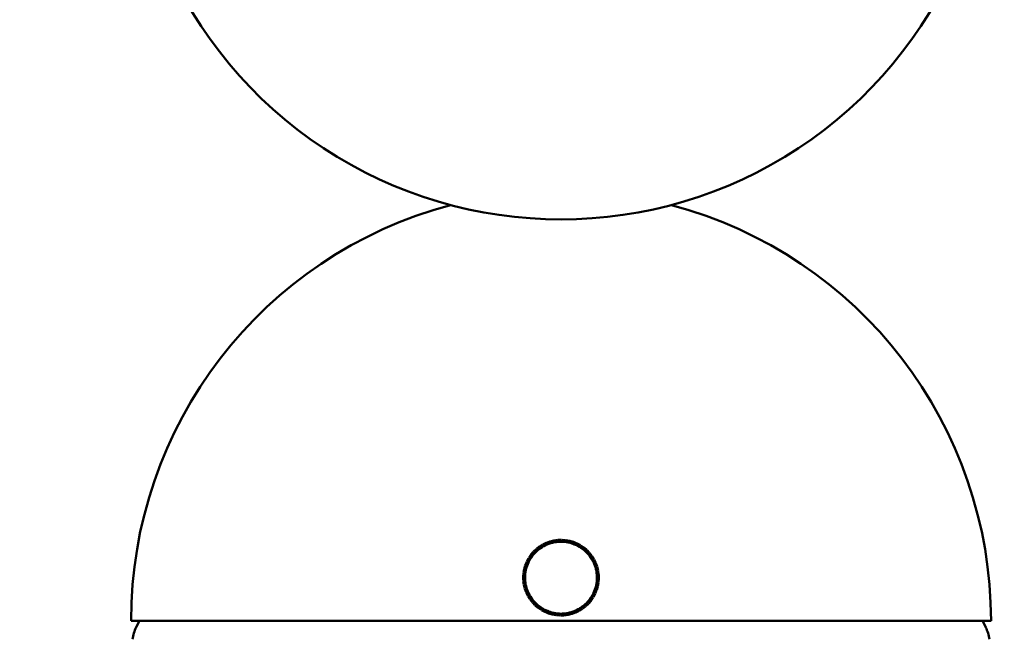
# Model space of a CAD drawing. Header units: millimetres. Extents: x 381 to 3103, y 17 to 2472.
# Tile 22 of 36: x 2221 to 2358, y 349 to 435. Entities that reach past the tile are written whole.
import ezdxf

# ---------------------------------------------------------------- set-up
doc = ezdxf.new("R2010")
doc.units = ezdxf.units.MM
doc.header["$LTSCALE"] = 12
doc.layers.add('Widoczne (ISO)', color=7, linetype='Continuous', lineweight=50)
doc.layers.add('Wymiar (ISO)', color=7, linetype='Continuous', lineweight=18)
doc.styles.add('Tekst notatki (ISO)', font='tahoma.ttf')
doc.dimstyles.new('Domyślne (ISO)', dxfattribs={"dimscale": 12, "dimtxt": 3, "dimasz": 3, "dimexe": 3.175, "dimexo": 0, "dimgap": 0.762, "dimtad": 1, "dimdec": 1, "dimlfac": 0.03937, "dimrnd": 1e-08, "dimzin": 0, "dimdsep": 46, "dimtxsty": 'Tekst notatki (ISO)', "dimblk": 'Filled-1', "dimcen": 0.09, "dimdle": 10, "dimse1": 1, "dimse2": 1, "dimclrd": 256, "dimclre": 256, "dimclrt": 256, "dimadec": 0, "dimazin": 0, "dimtfac": 0.666667, "dimtmove": 0, "dimatfit": 3, "dimfxl": 1, "dimtolj": 1, "dimlwd": 15, "dimlwe": 15, "dimarcsym": 0})

# ---------------------------------------------------------------- blocks, each defined once
blk = doc.blocks.new('Filled-1')
at = {"color": 0}
for p, q in [((0, 0), (-1, 0.25)), ((-1, 0.25), (-1, -0.25)), ((-1, 0), (0, 0)), ((-1, -0.25), (0, 0))]:
    blk.add_line(p, q, dxfattribs=at)
at = {"color": 0, "flags": 128}
blk.add_lwpolyline([(-1, -0.25), (0, 0), (-1, 0.25), (-1, -0.25)], dxfattribs=at)
at = {"color": 0}
blk.add_solid([(-1, -0.25), (0, 0), (-1, 0.25), (-1, -0.25)], dxfattribs=at)
blk = doc.blocks.new('*D4')
at = {"layer": 'Defpoints', "color": 0, "transparency": 16777216}
for p in [(1807.06, 770.47), (2785.64, 770.47), (1807.06, 76.9)]:
    blk.add_point(p, dxfattribs=at)
at = {"layer": 'Wymiar (ISO)', "lineweight": 15, "transparency": 16777216}
blk.add_line((2749.64, 76.9), (1843.06, 76.9), dxfattribs=at)
at = {"layer": 'Wymiar (ISO)', "lineweight": 15, "transparency": 16777216, "xscale": 36, "yscale": 36, "zscale": 36, "rotation": 180}
blk.add_blockref('Filled-1', (1807.06, 76.9), dxfattribs=at)
at = {"layer": 'Wymiar (ISO)', "lineweight": 15, "transparency": 16777216, "xscale": 36, "yscale": 36, "zscale": 36}
blk.add_blockref('Filled-1', (2785.64, 76.9), dxfattribs=at)
at = {"layer": 'Wymiar (ISO)', "lineweight": 18, "transparency": 16777216, "insert": (2208.84, 184.29), "char_height": 36, "attachment_point": 1, "style": 'Tekst notatki (ISO)'}
blk.add_mtext('\\A1;38.5\\P979 mm', dxfattribs=at)
blk = doc.blocks.new('*D5')
at = {"layer": 'Defpoints', "color": 0, "transparency": 16777216}
for p in [(2351.35, 1295.26), (3041.75, 1295.26), (2296.35, 281.13)]:
    blk.add_point(p, dxfattribs=at)
at = {"layer": 'Wymiar (ISO)', "lineweight": 15, "transparency": 16777216}
blk.add_line((3041.75, 317.13), (3041.75, 1259.26), dxfattribs=at)
at = {"layer": 'Wymiar (ISO)', "lineweight": 15, "transparency": 16777216, "xscale": 36, "yscale": 36, "zscale": 36}
for p, rotation in [((3041.75, 1295.26), 90), ((3041.75, 281.13), 270)]:
    blk.add_blockref('Filled-1', p, dxfattribs=dict(at, rotation=rotation))
at = {"layer": 'Wymiar (ISO)', "lineweight": 18, "transparency": 16777216, "insert": (2934.38, 689.09), "char_height": 36, "attachment_point": 1, "rotation": 90, "style": 'Tekst notatki (ISO)'}
blk.add_mtext('\\A1;39.9\\P1014 mm', dxfattribs=at)
blk = doc.blocks.new('*D6')
at = {"layer": 'Defpoints', "color": 0, "transparency": 16777216}
for p in [(2351.35, 1445.26), (3041.75, 1445.26), (2296.35, 281.13)]:
    blk.add_point(p, dxfattribs=at)
at = {"layer": 'Wymiar (ISO)', "lineweight": 15, "transparency": 16777216}
for p, q in [((3041.75, 1445.26), (3041.75, 1697.75)), ((3041.75, 317.13), (3041.75, 1409.26))]:
    blk.add_line(p, q, dxfattribs=at)
at = {"layer": 'Wymiar (ISO)', "lineweight": 15, "transparency": 16777216, "xscale": 36, "yscale": 36, "zscale": 36}
for p, rotation in [((3041.75, 1445.26), 90), ((3041.75, 281.13), 270)]:
    blk.add_blockref('Filled-1', p, dxfattribs=dict(at, rotation=rotation))
at = {"layer": 'Wymiar (ISO)', "lineweight": 18, "transparency": 16777216, "insert": (2934.36, 1490.4), "char_height": 36, "attachment_point": 1, "rotation": 90, "style": 'Tekst notatki (ISO)'}
blk.add_mtext('\\A1;45.8\\P1164 mm', dxfattribs=at)
blk = doc.blocks.new('*D7')
at = {"layer": 'Defpoints', "color": 0, "transparency": 16777216}
for p in [(2351.35, 1745.26), (3041.75, 1745.26), (2296.35, 281.13)]:
    blk.add_point(p, dxfattribs=at)
at = {"layer": 'Wymiar (ISO)', "lineweight": 15, "transparency": 16777216}
for p, q in [((3041.75, 1745.26), (3041.75, 1997.75)), ((3041.75, 317.13), (3041.75, 1709.26))]:
    blk.add_line(p, q, dxfattribs=at)
at = {"layer": 'Wymiar (ISO)', "lineweight": 15, "transparency": 16777216, "xscale": 36, "yscale": 36, "zscale": 36}
for p, rotation in [((3041.75, 1745.26), 90), ((3041.75, 281.13), 270)]:
    blk.add_blockref('Filled-1', p, dxfattribs=dict(at, rotation=rotation))
at = {"layer": 'Wymiar (ISO)', "lineweight": 18, "transparency": 16777216, "insert": (2934.5, 1790.4), "char_height": 36, "attachment_point": 1, "rotation": 90, "style": 'Tekst notatki (ISO)'}
blk.add_mtext('\\A1;57.6\\P1464 mm', dxfattribs=at)
blk = doc.blocks.new('*D8')
at = {"layer": 'Defpoints', "color": 0, "transparency": 16777216}
for p in [(2351.35, 2195.26), (3041.75, 2195.26), (2296.35, 281.13)]:
    blk.add_point(p, dxfattribs=at)
at = {"layer": 'Wymiar (ISO)', "lineweight": 15, "transparency": 16777216}
blk.add_line((3041.75, 317.13), (3041.75, 2159.26), dxfattribs=at)
at = {"layer": 'Wymiar (ISO)', "lineweight": 15, "transparency": 16777216, "xscale": 36, "yscale": 36, "zscale": 36}
for p, rotation in [((3041.75, 2195.26), 90), ((3041.75, 281.13), 270)]:
    blk.add_blockref('Filled-1', p, dxfattribs=dict(at, rotation=rotation))
at = {"layer": 'Wymiar (ISO)', "lineweight": 18, "transparency": 16777216, "insert": (2935.18, 2093.73), "char_height": 36, "attachment_point": 1, "rotation": 90, "style": 'Tekst notatki (ISO)'}
blk.add_mtext('\\A1;75.4\\P1914 mm', dxfattribs=at)

msp = doc.modelspace()

# ---------------------------------------------------------------- linework, layer by layer
at = {"layer": 'Widoczne (ISO)'}
for p, q in [((2292.94, 361.13), (2293.33, 361.44)), ((2293.29, 361.09), (2293.48, 361.24)), ((2293.48, 361.24), (2293.33, 361.44)), ((2293.37, 361.47), (2293.8, 361.73)), ((2293.5, 361.25), (2293.37, 361.47)), ((2293.5, 361.25), (2293.72, 361.38)), ((2293.72, 361.38), (2293.93, 361.52)), ((2293.93, 361.52), (2293.8, 361.73)), ((2293.84, 361.75), (2294.29, 361.97)), ((2293.95, 361.53), (2293.84, 361.75)), ((2293.95, 361.53), (2294.18, 361.64)), ((2294.18, 361.64), (2294.4, 361.75)), ((2294.4, 361.75), (2294.29, 361.97)), ((2294.34, 361.99), (2294.81, 362.16)), ((2294.42, 361.75), (2294.34, 361.99)), ((2294.42, 361.75), (2294.66, 361.84)), ((2294.66, 361.84), (2294.89, 361.92)), ((2294.89, 361.92), (2294.81, 362.16)), ((2294.86, 362.17), (2295.34, 362.29)), ((2294.92, 361.93), (2294.86, 362.17)), ((2294.92, 361.93), (2295.16, 361.99)), ((2295.16, 361.99), (2295.4, 362.05)), ((2295.4, 362.05), (2295.34, 362.29)), ((2295.39, 362.3), (2295.89, 362.37)), ((2295.43, 362.05), (2295.39, 362.3)), ((2295.43, 362.05), (2295.67, 362.09)), ((2295.67, 362.09), (2295.92, 362.12)), ((2295.92, 362.12), (2295.89, 362.37)), ((2295.94, 362.37), (2296.44, 362.39)), ((2295.94, 362.12), (2295.94, 362.37)), ((2295.94, 362.12), (2296.19, 362.13)), ((2296.19, 362.13), (2296.44, 362.14)), ((2296.44, 362.14), (2296.44, 362.39)), ((2296.47, 362.14), (2296.49, 362.39)), ((2296.47, 362.14), (2296.72, 362.12)), ((2296.49, 362.39), (2296.99, 362.35)), ((2296.72, 362.12), (2296.97, 362.1)), ((2296.97, 362.1), (2296.99, 362.35)), ((2296.99, 362.1), (2297.04, 362.34)), ((2296.99, 362.1), (2297.24, 362.05)), ((2297.04, 362.34), (2297.53, 362.26)), ((2297.24, 362.05), (2297.48, 362.01)), ((2297.48, 362.01), (2297.53, 362.26)), ((2297.51, 362), (2297.58, 362.24)), ((2297.51, 362), (2297.75, 361.93)), ((2297.58, 362.24), (2298.06, 362.1)), ((2297.75, 361.93), (2297.99, 361.86)), ((2297.99, 361.86), (2298.06, 362.1)), ((2298.01, 361.86), (2298.1, 362.09)), ((2298.01, 361.86), (2298.24, 361.76)), ((2298.1, 362.09), (2298.57, 361.9)), ((2298.24, 361.76), (2298.47, 361.67)), ((2298.47, 361.67), (2298.57, 361.9)), ((2298.49, 361.66), (2298.61, 361.88)), ((2298.49, 361.66), (2298.71, 361.54)), ((2298.61, 361.88), (2299.05, 361.64)), ((2298.71, 361.54), (2298.93, 361.42)), ((2298.93, 361.42), (2299.05, 361.64)), ((2298.95, 361.41), (2299.1, 361.62)), ((2298.95, 361.41), (2299.16, 361.27)), ((2299.1, 361.62), (2299.51, 361.33)), ((2299.16, 361.27), (2299.37, 361.13)), ((2299.37, 361.13), (2299.51, 361.33)), ((2299.39, 361.11), (2299.55, 361.3)), ((2299.55, 361.3), (2299.93, 360.98)), ((2291.61, 359.4), (2291.84, 359.84)), ((2292.06, 359.72), (2291.84, 359.84)), ((2291.87, 359.88), (2292.15, 360.29)), ((2292.07, 359.74), (2291.87, 359.88)), ((2292.07, 359.74), (2292.21, 359.95)), ((2292.36, 360.15), (2292.15, 360.29)), ((2292.18, 360.33), (2292.5, 360.72)), ((2292.37, 360.17), (2292.18, 360.33)), ((2292.21, 359.95), (2292.36, 360.15)), ((2292.37, 360.17), (2292.53, 360.36)), ((2292.69, 360.55), (2292.5, 360.72)), ((2292.53, 360.36), (2292.69, 360.55)), ((2292.54, 360.75), (2292.9, 361.1)), ((2292.71, 360.57), (2292.54, 360.75)), ((2292.71, 360.57), (2292.89, 360.74)), ((2292.89, 360.74), (2293.07, 360.92)), ((2293.07, 360.92), (2292.9, 361.1)), ((2293.09, 360.93), (2292.94, 361.13)), ((2293.09, 360.93), (2293.29, 361.09)), ((2299.39, 361.11), (2299.58, 360.95)), ((2299.58, 360.95), (2299.77, 360.79)), ((2299.77, 360.79), (2299.93, 360.98)), ((2299.79, 360.77), (2299.97, 360.95)), ((2299.79, 360.77), (2299.96, 360.59)), ((2299.96, 360.59), (2300.13, 360.41)), ((2299.97, 360.95), (2300.31, 360.59)), ((2300.13, 360.41), (2300.31, 360.59)), ((2300.15, 360.39), (2300.35, 360.55)), ((2300.15, 360.39), (2300.3, 360.2)), ((2300.3, 360.2), (2300.45, 360)), ((2300.35, 360.55), (2300.65, 360.15)), ((2300.45, 360), (2300.65, 360.15)), ((2300.47, 359.98), (2300.68, 360.11)), ((2300.47, 359.98), (2300.6, 359.77)), ((2300.68, 360.11), (2300.94, 359.69)), ((2291.24, 358.36), (2291.38, 358.84)), ((2291.62, 358.77), (2291.38, 358.84)), ((2291.39, 358.89), (2291.58, 359.35)), ((2291.63, 358.79), (2291.39, 358.89)), ((2291.48, 358.29), (2291.55, 358.53)), ((2291.55, 358.53), (2291.62, 358.77)), ((2291.82, 359.26), (2291.58, 359.35)), ((2291.83, 359.28), (2291.61, 359.4)), ((2291.63, 358.79), (2291.72, 359.03)), ((2291.72, 359.03), (2291.82, 359.26)), ((2291.83, 359.28), (2291.94, 359.5)), ((2291.94, 359.5), (2292.06, 359.72)), ((2300.6, 359.77), (2300.73, 359.55)), ((2300.73, 359.55), (2300.94, 359.69)), ((2300.74, 359.53), (2300.97, 359.64)), ((2300.74, 359.53), (2300.85, 359.31)), ((2300.85, 359.31), (2300.96, 359.08)), ((2300.96, 359.08), (2301.19, 359.19)), ((2300.97, 359.64), (2301.19, 359.19)), ((2300.97, 359.06), (2301.2, 359.15)), ((2300.97, 359.06), (2301.05, 358.83)), ((2301.05, 358.83), (2301.14, 358.59)), ((2301.14, 358.59), (2301.37, 358.67)), ((2301.15, 358.57), (2301.39, 358.63)), ((2301.15, 358.57), (2301.21, 358.32)), ((2301.2, 359.15), (2301.37, 358.67)), ((2301.39, 358.63), (2301.51, 358.14)), ((2291.09, 357.27), (2291.13, 357.77)), ((2291.34, 357.25), (2291.09, 357.27)), ((2291.34, 357.23), (2291.09, 357.22)), ((2291.11, 356.72), (2291.09, 357.22)), ((2291.38, 357.75), (2291.13, 357.77)), ((2291.14, 357.82), (2291.23, 358.31)), ((2291.38, 357.78), (2291.14, 357.82)), ((2291.47, 358.27), (2291.23, 358.31)), ((2291.48, 358.29), (2291.24, 358.36)), ((2291.34, 357.25), (2291.36, 357.5)), ((2291.35, 356.98), (2291.34, 357.23)), ((2291.36, 357.5), (2291.38, 357.75)), ((2291.38, 357.78), (2291.43, 358.02)), ((2291.43, 358.02), (2291.47, 358.27)), ((2301.21, 358.32), (2301.26, 358.08)), ((2301.26, 358.08), (2301.51, 358.14)), ((2301.27, 358.06), (2301.52, 358.09)), ((2301.27, 358.06), (2301.3, 357.81)), ((2301.3, 357.81), (2301.34, 357.56)), ((2301.34, 357.56), (2301.58, 357.6)), ((2301.34, 357.54), (2301.59, 357.55)), ((2301.34, 357.54), (2301.35, 357.29)), ((2301.35, 357.29), (2301.35, 357.04)), ((2301.52, 358.09), (2301.58, 357.6)), ((2301.59, 357.55), (2301.6, 357.05)), ((2291.36, 356.73), (2291.11, 356.72)), ((2291.36, 356.71), (2291.11, 356.67)), ((2291.18, 356.18), (2291.11, 356.67)), ((2291.43, 356.21), (2291.18, 356.18)), ((2291.43, 356.19), (2291.19, 356.13)), ((2291.31, 355.64), (2291.19, 356.13)), ((2291.36, 356.73), (2291.35, 356.98)), ((2291.39, 356.46), (2291.36, 356.71)), ((2291.43, 356.21), (2291.39, 356.46)), ((2291.49, 355.94), (2291.43, 356.19)), ((2291.55, 355.7), (2291.49, 355.94)), ((2301.15, 355.74), (2301.08, 355.5)), ((2301.22, 355.98), (2301.15, 355.74)), ((2301.22, 355.98), (2301.46, 355.91)), ((2301.27, 356.25), (2301.23, 356)), ((2301.23, 356), (2301.47, 355.96)), ((2301.31, 356.49), (2301.27, 356.25)), ((2301.31, 356.49), (2301.56, 356.45)), ((2301.34, 356.77), (2301.32, 356.52)), ((2301.32, 356.52), (2301.57, 356.5)), ((2301.46, 355.91), (2301.32, 355.43)), ((2301.35, 357.01), (2301.34, 356.77)), ((2301.35, 357.04), (2301.6, 357.05)), ((2301.35, 357.01), (2301.6, 357)), ((2301.56, 356.45), (2301.47, 355.96)), ((2301.6, 357), (2301.57, 356.5)), ((2291.55, 355.7), (2291.31, 355.64)), ((2291.56, 355.68), (2291.32, 355.59)), ((2291.49, 355.12), (2291.32, 355.59)), ((2291.73, 355.21), (2291.49, 355.12)), ((2291.74, 355.19), (2291.51, 355.08)), ((2291.73, 354.63), (2291.51, 355.08)), ((2291.64, 355.44), (2291.56, 355.68)), ((2291.73, 355.21), (2291.64, 355.44)), ((2291.95, 354.74), (2291.73, 354.63)), ((2291.85, 354.96), (2291.74, 355.19)), ((2291.97, 354.71), (2291.75, 354.58)), ((2292.02, 354.16), (2291.75, 354.58)), ((2291.95, 354.74), (2291.85, 354.96)), ((2292.1, 354.5), (2291.97, 354.71)), ((2292.23, 354.29), (2292.1, 354.5)), ((2300.62, 354.53), (2300.48, 354.32)), ((2300.83, 354.39), (2300.55, 353.97)), ((2300.62, 354.53), (2300.83, 354.39)), ((2300.75, 354.77), (2300.64, 354.55)), ((2300.64, 354.55), (2300.86, 354.43)), ((2300.87, 354.99), (2300.75, 354.77)), ((2301.09, 354.87), (2300.86, 354.43)), ((2300.87, 354.99), (2301.09, 354.87)), ((2300.98, 355.24), (2300.88, 355.01)), ((2300.88, 355.01), (2301.11, 354.92)), ((2301.07, 355.47), (2300.98, 355.24)), ((2301.07, 355.47), (2301.3, 355.38)), ((2301.08, 355.5), (2301.32, 355.43)), ((2301.3, 355.38), (2301.11, 354.92)), ((2292.23, 354.29), (2292.02, 354.16)), ((2292.24, 354.27), (2292.05, 354.12)), ((2292.35, 353.72), (2292.05, 354.12)), ((2292.4, 354.07), (2292.24, 354.27)), ((2292.55, 353.87), (2292.35, 353.72)), ((2292.57, 353.86), (2292.38, 353.68)), ((2292.73, 353.32), (2292.38, 353.68)), ((2292.55, 353.87), (2292.4, 354.07)), ((2292.74, 353.68), (2292.57, 353.86)), ((2292.91, 353.49), (2292.73, 353.32)), ((2292.91, 353.49), (2292.74, 353.68)), ((2292.93, 353.48), (2292.77, 353.29)), ((2293.15, 352.96), (2292.77, 353.29)), ((2293.12, 353.32), (2292.93, 353.48)), ((2293.31, 353.16), (2293.12, 353.32)), ((2293.31, 353.16), (2293.15, 352.96)), ((2293.33, 353.14), (2293.19, 352.93)), ((2293.54, 353), (2293.33, 353.14)), ((2293.74, 352.86), (2293.54, 353)), ((2299.19, 353.01), (2298.98, 352.88)), ((2299.19, 353.01), (2299.33, 352.8)), ((2299.41, 353.18), (2299.21, 353.03)), ((2299.21, 353.03), (2299.37, 352.83)), ((2299.76, 353.14), (2299.37, 352.83)), ((2299.61, 353.33), (2299.41, 353.18)), ((2299.61, 353.33), (2299.76, 353.14)), ((2299.81, 353.52), (2299.63, 353.35)), ((2299.63, 353.35), (2299.8, 353.17)), ((2300.16, 353.52), (2299.8, 353.17)), ((2299.99, 353.7), (2299.81, 353.52)), ((2299.99, 353.7), (2300.16, 353.52)), ((2300.17, 353.9), (2300, 353.71)), ((2300, 353.71), (2300.2, 353.55)), ((2300.33, 354.1), (2300.17, 353.9)), ((2300.52, 353.93), (2300.2, 353.55)), ((2300.33, 354.1), (2300.52, 353.93)), ((2300.48, 354.32), (2300.34, 354.11)), ((2300.34, 354.11), (2300.55, 353.97)), ((2293.6, 352.65), (2293.19, 352.93)), ((2293.74, 352.86), (2293.6, 352.65)), ((2293.76, 352.85), (2293.65, 352.63)), ((2294.09, 352.39), (2293.65, 352.63)), ((2293.98, 352.73), (2293.76, 352.85)), ((2294.2, 352.61), (2293.98, 352.73)), ((2294.2, 352.61), (2294.09, 352.39)), ((2294.23, 352.6), (2294.13, 352.37)), ((2294.59, 352.18), (2294.13, 352.37)), ((2294.46, 352.51), (2294.23, 352.6)), ((2294.69, 352.41), (2294.46, 352.51)), ((2294.69, 352.41), (2294.59, 352.18)), ((2294.71, 352.4), (2294.64, 352.16)), ((2295.12, 352.02), (2294.64, 352.16)), ((2294.95, 352.33), (2294.71, 352.4)), ((2295.19, 352.26), (2294.95, 352.33)), ((2295.19, 352.26), (2295.12, 352.02)), ((2295.21, 352.26), (2295.17, 352.01)), ((2295.66, 351.92), (2295.17, 352.01)), ((2295.46, 352.21), (2295.21, 352.26)), ((2295.71, 352.17), (2295.46, 352.21)), ((2295.71, 352.17), (2295.66, 351.92)), ((2295.73, 352.17), (2295.71, 351.92)), ((2296.21, 351.88), (2295.71, 351.92)), ((2295.98, 352.15), (2295.73, 352.17)), ((2296.23, 352.13), (2295.98, 352.15)), ((2296.23, 352.13), (2296.21, 351.88)), ((2296.5, 352.14), (2296.25, 352.13)), ((2296.25, 352.13), (2296.26, 351.88)), ((2296.76, 351.89), (2296.26, 351.88)), ((2296.75, 352.14), (2296.5, 352.14)), ((2296.75, 352.14), (2296.76, 351.89)), ((2297.02, 352.18), (2296.78, 352.15)), ((2296.78, 352.15), (2296.81, 351.9)), ((2297.31, 351.97), (2296.81, 351.9)), ((2297.27, 352.21), (2297.02, 352.18)), ((2297.27, 352.21), (2297.31, 351.97)), ((2297.54, 352.28), (2297.3, 352.22)), ((2297.3, 352.22), (2297.36, 351.98)), ((2297.84, 352.09), (2297.36, 351.98)), ((2297.78, 352.34), (2297.54, 352.28)), ((2297.78, 352.34), (2297.84, 352.09)), ((2298.04, 352.43), (2297.8, 352.34)), ((2297.8, 352.34), (2297.89, 352.11)), ((2298.36, 352.28), (2297.89, 352.11)), ((2298.28, 352.51), (2298.04, 352.43)), ((2298.28, 352.51), (2298.36, 352.28)), ((2298.52, 352.63), (2298.3, 352.52)), ((2298.3, 352.52), (2298.41, 352.3)), ((2298.86, 352.51), (2298.41, 352.3)), ((2298.75, 352.74), (2298.52, 352.63)), ((2298.75, 352.74), (2298.86, 352.51)), ((2298.98, 352.88), (2298.77, 352.75)), ((2298.77, 352.75), (2298.9, 352.54)), ((2299.33, 352.8), (2298.9, 352.54)), ((2236.6, 351.13), (2356.1, 351.13)), ((2237.79, 351.13), (2237.34, 350.26)), ((2354.91, 351.13), (2355.36, 350.26))]:
    msp.add_line(p, q, dxfattribs=at)
for centre, radius, start, end in [((2296.35, 466.88), 60, 169.8987, 10.1013), ((2296.35, 351.13), 59.75, 104.8855, 180), ((2296.35, 351.13), 59.75, 0, 75.1145), ((2296.35, 357.13), 5, 121.77, 127.77), ((2296.35, 357.13), 5, 115.77, 121.77), ((2296.35, 357.13), 5, 109.77, 115.77), ((2296.35, 357.13), 5, 103.77, 109.77), ((2296.35, 357.13), 5, 97.77, 103.77), ((2296.35, 357.13), 5, 91.77, 97.77), ((2296.35, 357.13), 5, 85.77, 91.77), ((2296.35, 357.13), 5, 79.77, 85.77), ((2296.35, 357.13), 5, 73.77, 79.77), ((2296.35, 357.13), 5, 67.77, 73.77), ((2296.35, 357.13), 5, 61.77, 67.77), ((2296.35, 357.13), 5, 55.77, 61.77), ((2296.35, 357.13), 5, 49.77, 55.77), ((2296.35, 357.13), 5, 145.77, 151.77), ((2296.35, 357.13), 5, 139.77, 145.77), ((2296.35, 357.13), 5, 133.77, 139.77), ((2296.35, 357.13), 5, 127.77, 133.77), ((2296.35, 357.13), 5, 43.77, 49.77), ((2296.35, 357.13), 5, 37.77, 43.77), ((2296.35, 357.13), 5, 31.77, 37.77), ((2296.35, 357.13), 5, 163.77, 169.77), ((2296.35, 357.13), 5, 157.77, 163.77), ((2296.35, 357.13), 5, 151.77, 157.77), ((2296.35, 357.13), 5, 25.77, 31.77), ((2296.35, 357.13), 5, 19.77, 25.77), ((2296.35, 357.13), 5, 13.77, 19.77), ((2296.35, 357.13), 5, 175.77, 181.77), ((2296.35, 357.13), 5, 169.77, 175.77), ((2296.35, 357.13), 5, 7.77, 13.77), ((2296.35, 357.13), 5, 1.77, 7.77), ((2296.35, 357.13), 5, 355.77, 1.77), ((2296.35, 357.13), 5, 181.77, 187.77), ((2296.35, 357.13), 5, 187.77, 193.77), ((2296.35, 357.13), 5, 193.77, 199.77), ((2296.35, 357.13), 5, 337.77, 343.77), ((2296.35, 357.13), 5, 343.77, 349.77), ((2296.35, 357.13), 5, 349.77, 355.77), ((2296.35, 357.13), 5, 199.77, 205.77), ((2296.35, 357.13), 5, 205.77, 211.77), ((2296.35, 357.13), 5, 211.77, 217.77), ((2296.35, 357.13), 5, 325.77, 331.77), ((2296.35, 357.13), 5, 331.77, 337.77), ((2296.35, 357.13), 5, 217.77, 223.77), ((2296.35, 357.13), 5, 223.77, 229.77), ((2296.35, 357.13), 5, 229.77, 235.77), ((2296.35, 357.13), 5, 235.77, 241.77), ((2296.35, 357.13), 5, 301.77, 307.77), ((2296.35, 357.13), 5, 307.77, 313.77), ((2296.35, 357.13), 5, 313.77, 319.77), ((2296.35, 357.13), 5, 319.77, 325.77), ((2296.35, 357.13), 5, 241.77, 247.77), ((2296.35, 357.13), 5, 247.77, 253.77), ((2296.35, 357.13), 5, 253.77, 259.77), ((2296.35, 357.13), 5, 259.77, 265.77), ((2296.35, 357.13), 5, 265.77, 271.77), ((2296.35, 357.13), 5, 271.77, 277.77), ((2296.35, 357.13), 5, 277.77, 283.77), ((2296.35, 357.13), 5, 283.77, 289.77), ((2296.35, 357.13), 5, 289.77, 295.77), ((2296.35, 357.13), 5, 295.77, 301.77), ((2241.77, 347.96), 5, 152.5057, 172.8759), ((2350.92, 347.96), 5, 7.1241, 27.4943)]:
    msp.add_arc(centre, radius, start, end, dxfattribs=at)

# ---------------------------------------------------------------- dimensions: what is measured, and where the dimension line sits
at = {"layer": 'Wymiar (ISO)', "lineweight": 18}
for base, p1, p2, angle, text, override, picture, middle in [((3041.75, 2195.26), (2296.35, 281.13), (2351.35, 2195.26), 270, '<>\\P1914 mm', {"dimgap": 0.762, "dimdec": 1, "dimlfac": 0.03937, "dimpost": '\\X', "dimse1": 1, "dimse2": 1, "dimtol": 0, "dimlim": 0, "dimtp": 0, "dimtm": 0, "dimtdec": 2, "dimtofl": 0, "dimatfit": 1, "dimtvp": -0.25}, '*D8', (3041.75, 2192.83)), ((3041.75, 1745.26), (2296.35, 281.13), (2351.35, 1745.26), 270, '<>\\P1464 mm', {"dimgap": 0.762, "dimdec": 1, "dimlfac": 0.03937, "dimpost": '\\X', "dimse1": 1, "dimse2": 1, "dimtol": 0, "dimlim": 0, "dimtp": 0, "dimtm": 0, "dimtdec": 2, "dimtofl": 0, "dimatfit": 2, "dimtvp": -0.25}, '*D7', (3041.75, 1889.5)), ((3041.75, 1445.26), (2296.35, 281.13), (2351.35, 1445.26), 270, '<>\\P1164 mm', {"dimgap": 0.762, "dimdec": 1, "dimlfac": 0.03937, "dimpost": '\\X', "dimse1": 1, "dimse2": 1, "dimtol": 0, "dimlim": 0, "dimtp": 0, "dimtm": 0, "dimtdec": 2, "dimtofl": 0, "dimatfit": 2, "dimtvp": -0.25}, '*D6', (3041.75, 1589.5)), ((3041.75, 1295.26), (2296.35, 281.13), (2351.35, 1295.26), 270, '<>\\P1014 mm', {"dimgap": 0.762, "dimdec": 1, "dimlfac": 0.03937, "dimpost": '\\X', "dimse1": 1, "dimse2": 1, "dimtol": 0, "dimlim": 0, "dimtp": 0, "dimtm": 0, "dimtdec": 2, "dimtofl": 0, "dimatfit": 1, "dimtvp": -0.25}, '*D5', (3041.75, 788.2)), ((1807.06, 76.9), (2785.64, 770.47), (1807.06, 770.47), 180, '<>\\P979 mm', {"dimgap": 0.762, "dimdec": 1, "dimlfac": 0.03937, "dimpost": '\\X', "dimse1": 1, "dimse2": 1, "dimtol": 0, "dimlim": 0, "dimtp": 0, "dimtm": 0, "dimtdec": 2, "dimtofl": 0, "dimatfit": 1, "dimtvp": -0.25}, '*D4', (2296.35, 76.9))]:
    dim = msp.add_linear_dim(base=base, p1=p1, p2=p2, angle=angle, text=text, dimstyle='Domyślne (ISO)', override=override, dxfattribs=at)
    dim.commit()
    dim.dimension.update_dxf_attribs({"geometry": picture, "text_midpoint": middle, "dimtype": 160})

doc.saveas('drawing.dxf')
